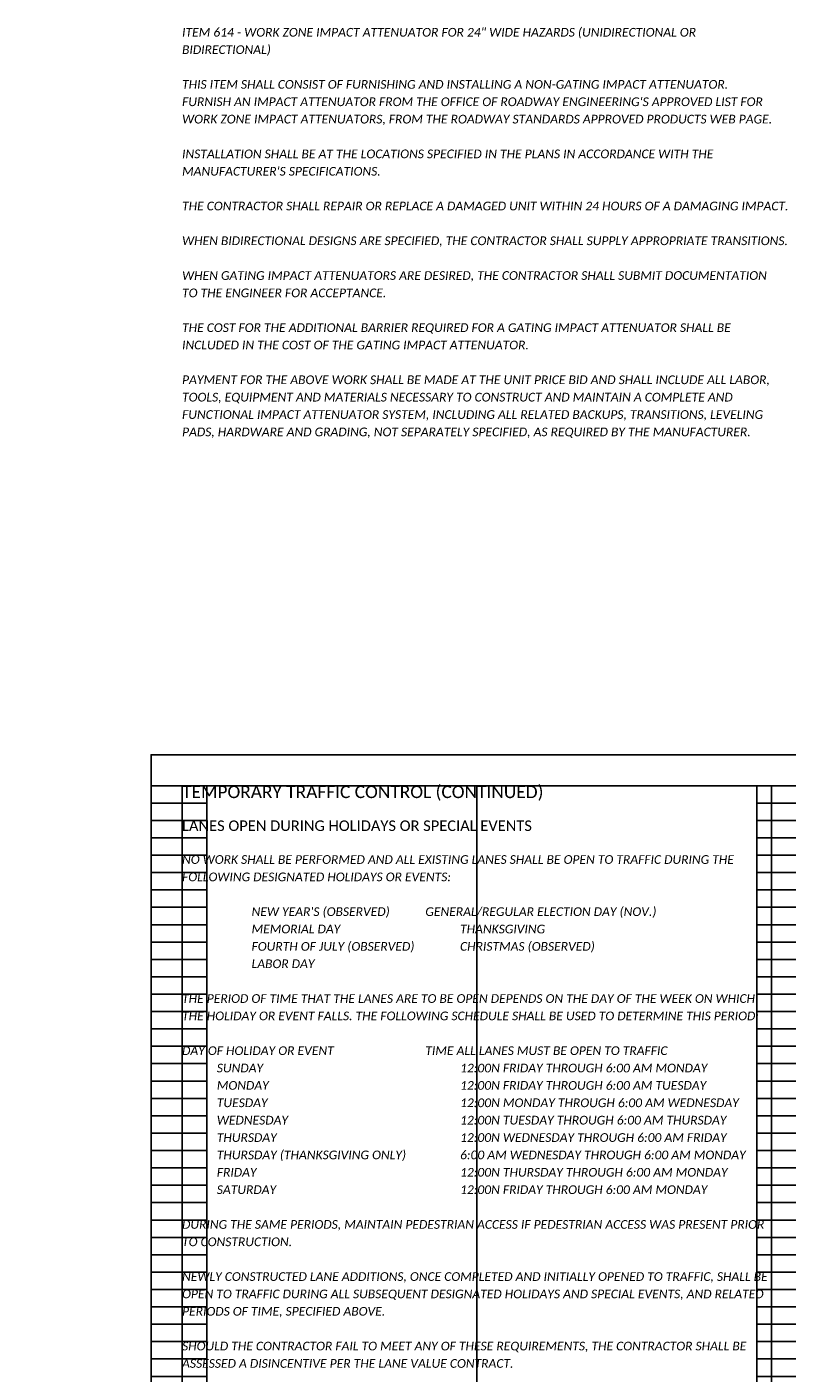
# Model space of a CAD drawing. Header units: feet. Extents: x 105 to 304, y 6 to 66.
# Tile 5 of 13: x 138 to 151, y 33 to 55. Entities that reach past the tile are written whole.
import ezdxf

# ---------------------------------------------------------------- set-up
doc = ezdxf.new("R2010")
doc.units = ezdxf.units.FT
doc.header["$MEASUREMENT"] = 0
doc.layers.add('0_VIEW', color=7, linetype='Continuous', plot=False)
doc.layers.add('SC_Scratch1', color=7, linetype='Continuous', plot=False)
doc.layers.add('SH_Text', color=7, linetype='Continuous')
doc.layers.add('TX_P_1', color=7, linetype='Continuous')
doc.styles.add('P_Slanted-Bold_Normal', font='calibriz.ttf', dxfattribs={"height": 0.14})
doc.styles.add('P_Slanted-Bold_Title', font='calibriz.ttf', dxfattribs={"height": 0.2})
doc.styles.add('P_Slanted-Normal LS 1.00', font='calibrii.ttf', dxfattribs={"height": 0.14})
doc.styles.add('P_Slanted_Normal', font='calibrii.ttf', dxfattribs={"height": 0.14})

# ---------------------------------------------------------------- blocks, each defined once
blk = doc.blocks.new('3COL')
at = {"layer": '0_VIEW', "color": 3, "linetype": 'Continuous'}
for p, q in [((2, 0.98), (2, 21.14)), ((2, 21.14), (2.9, 21.14)), ((2.9, 0.98), (2.9, 21.14)), ((11.76, 0.98), (11.76, 21.14)), ((11.76, 21.14), (12.74, 21.14)), ((12.74, 0.98), (12.74, 21.14)), ((21.76, 0.98), (21.76, 21.14)), ((21.76, 21.14), (22.74, 21.14)), ((22.74, 0.98), (22.74, 21.14)), ((31.6, 0.98), (31.6, 21.14)), ((31.6, 21.14), (32.5, 21.14)), ((32.5, 0.98), (32.5, 21.14)), ((2, 20.86), (2.9, 20.86)), ((11.76, 20.86), (12.74, 20.86)), ((21.76, 20.86), (22.74, 20.86)), ((31.6, 20.86), (32.5, 20.86)), ((2, 20.58), (2.9, 20.58)), ((11.76, 20.58), (12.74, 20.58)), ((21.76, 20.58), (22.74, 20.58)), ((31.6, 20.58), (32.5, 20.58)), ((2, 20.3), (2.9, 20.3)), ((11.76, 20.3), (12.74, 20.3)), ((21.76, 20.3), (22.74, 20.3)), ((31.6, 20.3), (32.5, 20.3)), ((2, 20.02), (2.9, 20.02)), ((11.76, 20.02), (12.74, 20.02)), ((21.76, 20.02), (22.74, 20.02)), ((31.6, 20.02), (32.5, 20.02)), ((2, 19.74), (2.9, 19.74)), ((11.76, 19.74), (12.74, 19.74)), ((21.76, 19.74), (22.74, 19.74)), ((31.6, 19.74), (32.5, 19.74)), ((2, 19.46), (2.9, 19.46)), ((11.76, 19.46), (12.74, 19.46)), ((21.76, 19.46), (22.74, 19.46)), ((31.6, 19.46), (32.5, 19.46)), ((2, 19.18), (2.9, 19.18)), ((11.76, 19.18), (12.74, 19.18)), ((21.76, 19.18), (22.74, 19.18)), ((31.6, 19.18), (32.5, 19.18)), ((2, 18.9), (2.9, 18.9)), ((11.76, 18.9), (12.74, 18.9)), ((21.76, 18.9), (22.74, 18.9)), ((31.6, 18.9), (32.5, 18.9)), ((2, 18.62), (2.9, 18.62)), ((11.76, 18.62), (12.74, 18.62)), ((21.76, 18.62), (22.74, 18.62)), ((31.6, 18.62), (32.5, 18.62)), ((2, 18.34), (2.9, 18.34)), ((11.76, 18.34), (12.74, 18.34)), ((21.76, 18.34), (22.74, 18.34)), ((31.6, 18.34), (32.5, 18.34)), ((2, 18.06), (2.9, 18.06)), ((11.76, 18.06), (12.74, 18.06)), ((21.76, 18.06), (22.74, 18.06)), ((31.6, 18.06), (32.5, 18.06)), ((2, 17.78), (2.9, 17.78)), ((11.76, 17.78), (12.74, 17.78)), ((21.76, 17.78), (22.74, 17.78)), ((31.6, 17.78), (32.5, 17.78)), ((2, 17.5), (2.9, 17.5)), ((11.76, 17.5), (12.74, 17.5)), ((21.76, 17.5), (22.74, 17.5)), ((31.6, 17.5), (32.5, 17.5)), ((2, 17.22), (2.9, 17.22)), ((11.76, 17.22), (12.74, 17.22)), ((21.76, 17.22), (22.74, 17.22)), ((31.6, 17.22), (32.5, 17.22)), ((2, 16.94), (2.9, 16.94)), ((11.76, 16.94), (12.74, 16.94)), ((21.76, 16.94), (22.74, 16.94)), ((31.6, 16.94), (32.5, 16.94)), ((2, 16.66), (2.9, 16.66)), ((11.76, 16.66), (12.74, 16.66)), ((21.76, 16.66), (22.74, 16.66)), ((31.6, 16.66), (32.5, 16.66)), ((2, 16.38), (2.9, 16.38)), ((11.76, 16.38), (12.74, 16.38)), ((21.76, 16.38), (22.74, 16.38)), ((31.6, 16.38), (32.5, 16.38)), ((2, 16.1), (2.9, 16.1)), ((11.76, 16.1), (12.74, 16.1)), ((21.76, 16.1), (22.74, 16.1)), ((31.6, 16.1), (32.5, 16.1)), ((2, 15.82), (2.9, 15.82)), ((11.76, 15.82), (12.74, 15.82)), ((21.76, 15.82), (22.74, 15.82)), ((31.6, 15.82), (32.5, 15.82)), ((2, 15.54), (2.9, 15.54)), ((11.76, 15.54), (12.74, 15.54)), ((21.76, 15.54), (22.74, 15.54)), ((31.6, 15.54), (32.5, 15.54)), ((2, 15.26), (2.9, 15.26)), ((11.76, 15.26), (12.74, 15.26)), ((21.76, 15.26), (22.74, 15.26)), ((31.6, 15.26), (32.5, 15.26)), ((2, 14.98), (2.9, 14.98)), ((11.76, 14.98), (12.74, 14.98)), ((21.76, 14.98), (22.74, 14.98)), ((31.6, 14.98), (32.5, 14.98)), ((2, 14.7), (2.9, 14.7)), ((11.76, 14.7), (12.74, 14.7)), ((21.76, 14.7), (22.74, 14.7)), ((31.6, 14.7), (32.5, 14.7)), ((2, 14.42), (2.9, 14.42)), ((11.76, 14.42), (12.74, 14.42)), ((21.76, 14.42), (22.74, 14.42)), ((31.6, 14.42), (32.5, 14.42)), ((2, 14.14), (2.9, 14.14)), ((11.76, 14.14), (12.74, 14.14)), ((21.76, 14.14), (22.74, 14.14)), ((31.6, 14.14), (32.5, 14.14)), ((2, 13.86), (2.9, 13.86)), ((11.76, 13.86), (12.74, 13.86)), ((21.76, 13.86), (22.74, 13.86)), ((31.6, 13.86), (32.5, 13.86)), ((2, 13.58), (2.9, 13.58)), ((11.76, 13.58), (12.74, 13.58)), ((21.76, 13.58), (22.74, 13.58)), ((31.6, 13.58), (32.5, 13.58)), ((2, 13.3), (2.9, 13.3)), ((11.76, 13.3), (12.74, 13.3)), ((21.76, 13.3), (22.74, 13.3)), ((31.6, 13.3), (32.5, 13.3)), ((2, 13.02), (2.9, 13.02)), ((11.76, 13.02), (12.74, 13.02)), ((21.76, 13.02), (22.74, 13.02)), ((31.6, 13.02), (32.5, 13.02)), ((2, 12.74), (2.9, 12.74)), ((11.76, 12.74), (12.74, 12.74)), ((21.76, 12.74), (22.74, 12.74)), ((31.6, 12.74), (32.5, 12.74)), ((2, 12.46), (2.9, 12.46)), ((11.76, 12.46), (12.74, 12.46)), ((21.76, 12.46), (22.74, 12.46)), ((31.6, 12.46), (32.5, 12.46)), ((2, 12.18), (2.9, 12.18)), ((11.76, 12.18), (12.74, 12.18)), ((21.76, 12.18), (22.74, 12.18)), ((31.6, 12.18), (32.5, 12.18)), ((2, 11.9), (2.9, 11.9)), ((11.76, 11.9), (12.74, 11.9)), ((21.76, 11.9), (22.74, 11.9)), ((31.6, 11.9), (32.5, 11.9)), ((2, 11.62), (2.9, 11.62)), ((11.76, 11.62), (12.74, 11.62)), ((21.76, 11.62), (22.74, 11.62)), ((31.6, 11.62), (32.5, 11.62)), ((2, 11.34), (2.9, 11.34)), ((11.76, 11.34), (12.74, 11.34)), ((21.76, 11.34), (22.74, 11.34)), ((31.6, 11.34), (32.5, 11.34)), ((2, 11.06), (2.9, 11.06)), ((11.76, 11.06), (12.74, 11.06)), ((21.76, 11.06), (22.74, 11.06)), ((31.6, 11.06), (32.5, 11.06)), ((2, 10.78), (2.9, 10.78)), ((11.76, 10.78), (12.74, 10.78)), ((21.76, 10.78), (22.74, 10.78)), ((31.6, 10.78), (32.5, 10.78)), ((2, 10.5), (2.9, 10.5)), ((11.76, 10.5), (12.74, 10.5)), ((21.76, 10.5), (22.74, 10.5)), ((31.6, 10.5), (32.5, 10.5)), ((2, 10.22), (2.9, 10.22)), ((11.76, 10.22), (12.74, 10.22)), ((21.76, 10.22), (22.74, 10.22)), ((31.6, 10.22), (32.5, 10.22)), ((2, 9.94), (2.9, 9.94)), ((11.76, 9.94), (12.74, 9.94)), ((21.76, 9.94), (22.74, 9.94)), ((31.6, 9.94), (32.5, 9.94)), ((2, 9.66), (2.9, 9.66)), ((11.76, 9.66), (12.74, 9.66)), ((21.76, 9.66), (22.74, 9.66)), ((31.6, 9.66), (32.5, 9.66)), ((2, 9.38), (2.9, 9.38)), ((11.76, 9.38), (12.74, 9.38)), ((21.76, 9.38), (22.74, 9.38)), ((31.6, 9.38), (32.5, 9.38)), ((2, 9.1), (2.9, 9.1)), ((11.76, 9.1), (12.74, 9.1)), ((21.76, 9.1), (22.74, 9.1)), ((31.6, 9.1), (32.5, 9.1)), ((2, 8.82), (2.9, 8.82)), ((11.76, 8.82), (12.74, 8.82)), ((21.76, 8.82), (22.74, 8.82)), ((31.6, 8.82), (32.5, 8.82)), ((2, 8.54), (2.9, 8.54)), ((11.76, 8.54), (12.74, 8.54)), ((21.76, 8.54), (22.74, 8.54)), ((31.6, 8.54), (32.5, 8.54)), ((2, 8.26), (2.9, 8.26)), ((11.76, 8.26), (12.74, 8.26)), ((21.76, 8.26), (22.74, 8.26)), ((31.6, 8.26), (32.5, 8.26)), ((2, 7.98), (2.9, 7.98)), ((11.76, 7.98), (12.74, 7.98)), ((21.76, 7.98), (22.74, 7.98)), ((31.6, 7.98), (32.5, 7.98)), ((2, 7.7), (2.9, 7.7)), ((11.76, 7.7), (12.74, 7.7)), ((21.76, 7.7), (22.74, 7.7)), ((31.6, 7.7), (32.5, 7.7)), ((2, 7.42), (2.9, 7.42)), ((11.76, 7.42), (12.74, 7.42)), ((21.76, 7.42), (22.74, 7.42)), ((31.6, 7.42), (32.5, 7.42)), ((2, 7.14), (2.9, 7.14)), ((11.76, 7.14), (12.74, 7.14)), ((21.76, 7.14), (22.74, 7.14)), ((31.6, 7.14), (32.5, 7.14)), ((2, 6.86), (2.9, 6.86)), ((11.76, 6.86), (12.74, 6.86)), ((21.76, 6.86), (22.74, 6.86)), ((31.6, 6.86), (32.5, 6.86)), ((2, 6.58), (2.9, 6.58)), ((11.76, 6.58), (12.74, 6.58)), ((21.76, 6.58), (22.74, 6.58)), ((31.6, 6.58), (32.5, 6.58)), ((2, 6.3), (2.9, 6.3)), ((11.76, 6.3), (12.74, 6.3)), ((21.76, 6.3), (22.74, 6.3)), ((31.6, 6.3), (32.5, 6.3)), ((2, 6.02), (2.9, 6.02)), ((11.76, 6.02), (12.74, 6.02)), ((21.76, 6.02), (22.74, 6.02)), ((31.6, 6.02), (32.5, 6.02)), ((2, 5.74), (2.9, 5.74)), ((11.76, 5.74), (12.74, 5.74)), ((21.76, 5.74), (22.74, 5.74)), ((31.6, 5.74), (32.5, 5.74)), ((2, 5.46), (2.9, 5.46)), ((11.76, 5.46), (12.74, 5.46)), ((21.76, 5.46), (22.74, 5.46)), ((31.6, 5.46), (32.5, 5.46)), ((2, 5.18), (2.9, 5.18)), ((11.76, 5.18), (12.74, 5.18)), ((21.76, 5.18), (22.74, 5.18)), ((31.6, 5.18), (32.5, 5.18)), ((2, 4.9), (2.9, 4.9)), ((11.76, 4.9), (12.74, 4.9)), ((21.76, 4.9), (22.74, 4.9)), ((31.6, 4.9), (32.5, 4.9)), ((2, 4.62), (2.9, 4.62)), ((11.76, 4.62), (12.74, 4.62)), ((21.76, 4.62), (22.74, 4.62)), ((31.6, 4.62), (32.5, 4.62)), ((2, 4.34), (2.9, 4.34)), ((11.76, 4.34), (12.74, 4.34)), ((21.76, 4.34), (22.74, 4.34)), ((31.6, 4.34), (32.5, 4.34)), ((2, 4.06), (2.9, 4.06)), ((11.76, 4.06), (12.74, 4.06)), ((21.76, 4.06), (22.74, 4.06)), ((31.6, 4.06), (32.5, 4.06)), ((2, 3.78), (2.9, 3.78)), ((11.76, 3.78), (12.74, 3.78)), ((21.76, 3.78), (22.74, 3.78)), ((31.6, 3.78), (32.5, 3.78)), ((2, 3.5), (2.9, 3.5)), ((11.76, 3.5), (12.74, 3.5)), ((21.76, 3.5), (22.74, 3.5)), ((31.6, 3.5), (32.5, 3.5)), ((2, 3.22), (2.9, 3.22)), ((11.76, 3.22), (12.74, 3.22)), ((21.76, 3.22), (22.74, 3.22)), ((31.6, 3.22), (32.5, 3.22)), ((2, 2.94), (2.9, 2.94)), ((11.76, 2.94), (12.74, 2.94)), ((21.76, 2.94), (22.74, 2.94)), ((31.6, 2.94), (32.5, 2.94)), ((2, 2.66), (2.9, 2.66)), ((11.76, 2.66), (12.74, 2.66)), ((21.76, 2.66), (22.74, 2.66)), ((31.6, 2.66), (32.5, 2.66)), ((2, 2.38), (2.9, 2.38)), ((11.76, 2.38), (12.74, 2.38)), ((21.76, 2.38), (22.74, 2.38)), ((31.6, 2.38), (32.5, 2.38)), ((2, 2.1), (2.9, 2.1)), ((11.76, 2.1), (12.74, 2.1)), ((21.76, 2.1), (22.74, 2.1)), ((31.6, 2.1), (32.5, 2.1)), ((2, 1.82), (2.9, 1.82)), ((11.76, 1.82), (12.74, 1.82)), ((21.76, 1.82), (22.74, 1.82)), ((31.6, 1.82), (32.5, 1.82)), ((2, 1.54), (2.9, 1.54)), ((11.76, 1.54), (12.74, 1.54)), ((21.76, 1.54), (22.74, 1.54)), ((31.6, 1.54), (32.5, 1.54)), ((2, 1.26), (2.9, 1.26)), ((11.76, 1.26), (12.74, 1.26)), ((21.76, 1.26), (22.74, 1.26)), ((31.6, 1.26), (32.5, 1.26)), ((2, 0.98), (2.9, 0.98)), ((11.76, 0.98), (12.74, 0.98)), ((21.76, 0.98), (22.74, 0.98)), ((31.6, 0.98), (32.5, 0.98))]:
    blk.add_line(p, q, dxfattribs=at)
at = {"layer": '0_VIEW', "color": 3}
blk.add_lwpolyline([(2, 0.64), (32.5, 0.64), (32.5, 21.64), (2, 21.64)], close=True, dxfattribs=at)
at = {"layer": '0_VIEW', "color": 3, "linetype": 'Continuous'}
blk.add_point((0, 0), dxfattribs=at)

msp = doc.modelspace()

# ---------------------------------------------------------------- linework, layer by layer
at = {"layer": 'SC_Scratch1'}
msp.add_line((145.75, 42.78), (145.75, 22.78), dxfattribs=at)
for points in [[(140.5, 22.28), (171, 22.28), (171, 43.28), (140.5, 43.28)], [(141, 22.78), (150.5, 22.78), (150.5, 42.78), (141, 42.78)]]:
    msp.add_lwpolyline(points, close=True, dxfattribs=at)

# ---------------------------------------------------------------- block references
msp.add_blockref('3COL', (138.5, 21.64), dxfattribs=at)

# ---------------------------------------------------------------- texts
at = {"layer": 'SH_Text', "insert": (141, 54.153), "char_height": 0.14, "width": 9.5, "attachment_point": 1, "line_spacing_factor": 1.2, "style": 'P_Slanted_Normal'}
msp.add_mtext("THIS ITEM SHALL CONSIST OF FURNISHING AND INSTALLING A NON-GATING IMPACT ATTENUATOR.  FURNISH AN IMPACT ATTENUATOR FROM THE OFFICE OF ROADWAY ENGINEERING'S APPROVED LIST FOR WORK ZONE IMPACT ATTENUATORS, FROM THE ROADWAY STANDARDS APPROVED PRODUCTS WEB PAGE.  \\P\\PINSTALLATION SHALL BE AT THE LOCATIONS SPECIFIED IN THE PLANS IN ACCORDANCE WITH THE MANUFACTURER'S SPECIFICATIONS. \\P\\PTHE CONTRACTOR SHALL REPAIR OR REPLACE A DAMAGED UNIT WITHIN 24 HOURS OF A DAMAGING IMPACT.  \\P\\PWHEN BIDIRECTIONAL DESIGNS ARE SPECIFIED, THE CONTRACTOR SHALL SUPPLY APPROPRIATE TRANSITIONS. \\P\\PWHEN GATING IMPACT ATTENUATORS ARE DESIRED, THE CONTRACTOR SHALL SUBMIT DOCUMENTATION TO THE ENGINEER FOR ACCEPTANCE. \\P\\PTHE COST FOR THE ADDITIONAL BARRIER REQUIRED FOR A GATING IMPACT ATTENUATOR SHALL BE INCLUDED IN THE COST OF THE GATING IMPACT ATTENUATOR. \\P\\PPAYMENT FOR THE ABOVE WORK SHALL BE MADE AT THE UNIT PRICE BID AND SHALL INCLUDE ALL LABOR, TOOLS, EQUIPMENT AND MATERIALS NECESSARY TO CONSTRUCT AND MAINTAIN A COMPLETE AND FUNCTIONAL IMPACT ATTENUATOR SYSTEM, INCLUDING ALL RELATED BACKUPS, TRANSITIONS, LEVELING PADS, HARDWARE AND GRADING, NOT SEPARATELY SPECIFIED, AS REQUIRED BY THE MANUFACTURER.", dxfattribs=at)
at = {"layer": 'TX_P_1', "color": 3, "width": 9.5, "attachment_point": 1, "line_spacing_factor": 1.2}
for s, insert, char_height, style in [('ITEM 614 - WORK ZONE IMPACT ATTENUATOR FOR 24" WIDE HAZARDS (UNIDIRECTIONAL OR \\PBIDIRECTIONAL) ', (141, 54.993), 0.14, 'P_Slanted_Normal'), ('LANES OPEN DURING HOLIDAYS OR SPECIAL EVENTS', (141, 42.22), 0.17, 'P_Slanted-Bold_Normal')]:
    msp.add_mtext(s, dxfattribs=dict(at, insert=insert, char_height=char_height, style=style))
at = {"layer": 'TX_P_1', "color": 3, "insert": (141, 42.78), "char_height": 0.2, "width": 9.5, "attachment_point": 1, "style": 'P_Slanted-Bold_Title'}
msp.add_mtext('TEMPORARY TRAFFIC CONTROL (CONTINUED)', dxfattribs=at)
at = {"layer": 'TX_P_1', "color": 7, "ltscale": 0.05, "insert": (141, 41.66), "char_height": 0.14, "width": 9.5, "attachment_point": 1, "line_spacing_factor": 1.2, "style": 'P_Slanted-Normal LS 1.00'}
msp.add_mtext("NO WORK SHALL BE PERFORMED AND ALL EXISTING LANES SHALL BE OPEN TO TRAFFIC DURING THE FOLLOWING DESIGNATED HOLIDAYS OR EVENTS:\\P\\P^I^INEW YEAR'S (OBSERVED)^I^IGENERAL/REGULAR ELECTION DAY (NOV.)\\P^I^IMEMORIAL DAY^I^I^I^ITHANKSGIVING\\P^I^IFOURTH OF JULY (OBSERVED)^I^ICHRISTMAS (OBSERVED)\\P^I^ILABOR DAY\\P\\PTHE PERIOD OF TIME THAT THE LANES ARE TO BE OPEN DEPENDS ON THE DAY OF THE WEEK ON WHICH THE HOLIDAY OR EVENT FALLS. THE FOLLOWING SCHEDULE SHALL BE USED TO DETERMINE THIS PERIOD:\\P\\PDAY OF HOLIDAY OR EVENT ^I^I^ITIME ALL LANES MUST BE OPEN TO TRAFFIC \\P^ISUNDAY ^I^I^I^I^I^I12:00N FRIDAY THROUGH 6:00 AM MONDAY \\P^IMONDAY ^I^I^I^I^I^I12:00N FRIDAY THROUGH 6:00 AM TUESDAY \\P^ITUESDAY ^I^I^I^I^I^I12:00N MONDAY THROUGH 6:00 AM WEDNESDAY \\P^IWEDNESDAY ^I^I^I^I^I12:00N TUESDAY THROUGH 6:00 AM THURSDAY \\P^ITHURSDAY ^I^I^I^I^I^I12:00N WEDNESDAY THROUGH 6:00 AM FRIDAY \\P^ITHURSDAY (THANKSGIVING ONLY) ^I^I6:00 AM WEDNESDAY THROUGH 6:00 AM MONDAY \\P^IFRIDAY ^I^I^I^I^I^I12:00N THURSDAY THROUGH 6:00 AM MONDAY \\P^ISATURDAY ^I^I^I^I^I^I12:00N FRIDAY THROUGH 6:00 AM MONDAY \\P\\PDURING THE SAME PERIODS, MAINTAIN PEDESTRIAN ACCESS IF PEDESTRIAN ACCESS WAS PRESENT PRIOR TO CONSTRUCTION. \\P\\PNEWLY CONSTRUCTED LANE ADDITIONS, ONCE COMPLETED AND INITIALLY OPENED TO TRAFFIC, SHALL BE OPEN TO TRAFFIC DURING ALL SUBSEQUENT DESIGNATED HOLIDAYS AND SPECIAL EVENTS, AND RELATED PERIODS OF TIME, SPECIFIED ABOVE.\\P\\PSHOULD THE CONTRACTOR FAIL TO MEET ANY OF THESE REQUIREMENTS, THE CONTRACTOR SHALL BE ASSESSED A DISINCENTIVE PER THE LANE VALUE CONTRACT. ", dxfattribs=at)

doc.saveas('drawing.dxf')
